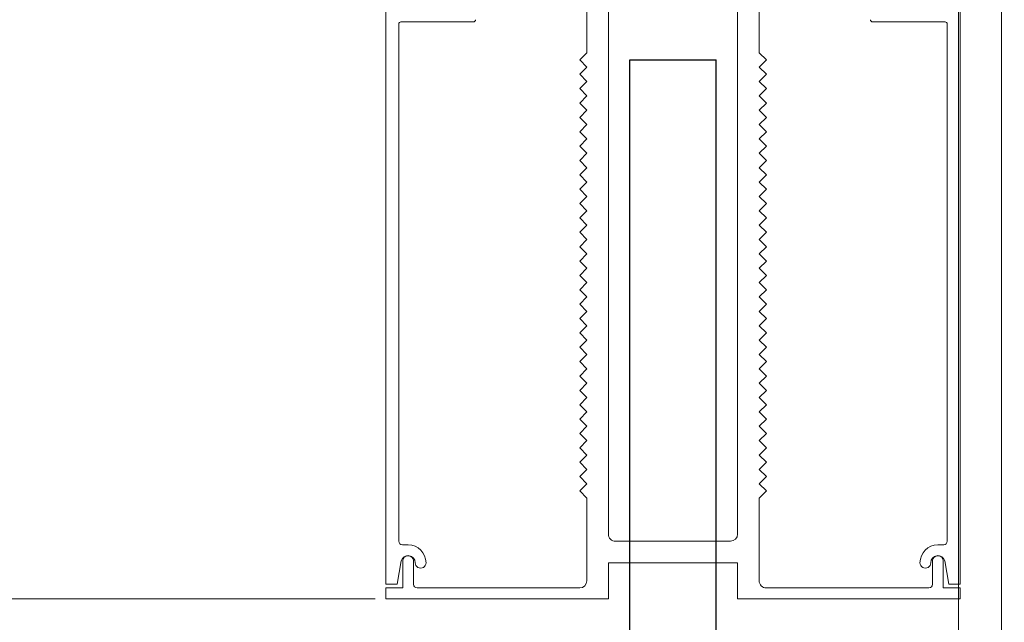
# Model space of a CAD drawing. Header units: inches. Extents: x -647532 to 3008597, y -136987 to 2557681.
# Tile 121 of 153: x 49896 to 50033, y 48689 to 48773. Entities that reach past the tile are written whole.
import ezdxf
from ezdxf import colors
from ezdxf.entities.mleader import LeaderData, LeaderLine
from ezdxf.enums import TextEntityAlignment as Align
from ezdxf.math import Vec2, Vec3

# ---------------------------------------------------------------- set-up
doc = ezdxf.new("R2010")
doc.units = ezdxf.units.IN
doc.header["$MEASUREMENT"] = 0
doc.layers.add('ARCH', color=8, linetype='Continuous')
for name, color, linetype, lineweight in [('FURN', 8, 'Continuous', 5), ('FURN-HATCH', 8, 'Continuous', 5), ('YD-EXTERNAL 1', 8, 'Continuous', 5)]:
    doc.layers.add(name, color=color, linetype=linetype, lineweight=lineweight)
doc.styles.add('ARIAL', font='arial.ttf')
doc.styles.get("Standard").update_dxf_attribs({"font": 'arial.ttf'})

# ---------------------------------------------------------------- blocks, each defined once
blk = doc.blocks.new('BIAL-IT1I-KGD-001-IN-DWG-141 LEVEL 2 - OVERALL FIRE EXIT PLAN$0$A$C258E6B3D')
for p, q in [((223.52, 4866.44), (323.52, 4866.44)), ((323.52, 4866.44), (323.52, 4864.84)), ((324.02, 4864.09), (324.02, 4866.44)), ((324.02, 4866.44), (325.52, 4866.44)), ((325.52, 4866.44), (325.52, 4835.44)), ((317.52, 4864.64), (245.52, 4864.64)), ((323.52, 4864.84), (320.23, 4864.3)), ((245.22, 4864.34), (245.22, 4854.24)), ((318.02, 4863.34), (318.02, 4864.14)), ((320.27, 4864.09), (324.02, 4864.09)), ((323.52, 4862.59), (320.27, 4862.59)), ((324.02, 4839.44), (324.02, 4862.09)), ((239.52, 4838.44), (249.52, 4838.44)), ((249.52, 4838.44), (250.52, 4839.44)), ((250.52, 4839.44), (251.52, 4838.44)), ((251.52, 4838.44), (252.52, 4839.44)), ((252.52, 4839.44), (253.52, 4838.44)), ((253.52, 4838.44), (254.52, 4839.44)), ((254.52, 4839.44), (255.52, 4838.44)), ((255.52, 4838.44), (256.52, 4839.44)), ((256.52, 4839.44), (257.52, 4838.44)), ((257.52, 4838.44), (258.52, 4839.44)), ((258.52, 4839.44), (259.52, 4838.44)), ((259.52, 4838.44), (260.52, 4839.44)), ((260.52, 4839.44), (261.52, 4838.44)), ((261.52, 4838.44), (262.52, 4839.44)), ((262.52, 4839.44), (263.52, 4838.44)), ((263.52, 4838.44), (264.52, 4839.44)), ((264.52, 4839.44), (265.52, 4838.44)), ((265.52, 4838.44), (266.52, 4839.44)), ((266.52, 4839.44), (267.52, 4838.44)), ((267.52, 4838.44), (268.52, 4839.44)), ((268.52, 4839.44), (269.52, 4838.44)), ((269.52, 4838.44), (270.52, 4839.44)), ((270.52, 4839.44), (271.52, 4838.44)), ((271.52, 4838.44), (272.52, 4839.44)), ((272.52, 4839.44), (273.52, 4838.44)), ((273.52, 4838.44), (274.52, 4839.44)), ((274.52, 4839.44), (275.52, 4838.44)), ((275.52, 4838.44), (276.52, 4839.44)), ((276.52, 4839.44), (277.52, 4838.44)), ((277.52, 4838.44), (278.52, 4839.44)), ((278.52, 4839.44), (279.52, 4838.44)), ((279.52, 4838.44), (280.52, 4839.44)), ((280.52, 4839.44), (281.52, 4838.44)), ((281.52, 4838.44), (282.52, 4839.44)), ((282.52, 4839.44), (283.52, 4838.44)), ((283.52, 4838.44), (284.52, 4839.44)), ((284.52, 4839.44), (285.52, 4838.44)), ((285.52, 4838.44), (286.52, 4839.44)), ((286.52, 4839.44), (287.52, 4838.44)), ((287.52, 4838.44), (288.52, 4839.44)), ((288.52, 4839.44), (289.52, 4838.44)), ((289.52, 4838.44), (290.52, 4839.44)), ((290.52, 4839.44), (291.52, 4838.44)), ((291.52, 4838.44), (292.52, 4839.44)), ((292.52, 4839.44), (293.52, 4838.44)), ((293.52, 4838.44), (294.52, 4839.44)), ((294.52, 4839.44), (295.52, 4838.44)), ((295.52, 4838.44), (296.52, 4839.44)), ((296.52, 4839.44), (297.52, 4838.44)), ((297.52, 4838.44), (298.52, 4839.44)), ((298.52, 4839.44), (299.52, 4838.44)), ((299.52, 4838.44), (300.52, 4839.44)), ((300.52, 4839.44), (301.52, 4838.44)), ((301.52, 4838.44), (302.52, 4839.44)), ((302.52, 4839.44), (303.52, 4838.44)), ((303.52, 4838.44), (304.52, 4839.44)), ((304.52, 4839.44), (305.52, 4838.44)), ((305.52, 4838.44), (306.52, 4839.44)), ((306.52, 4839.44), (307.52, 4838.44)), ((307.52, 4838.44), (308.52, 4839.44)), ((308.52, 4839.44), (309.52, 4838.44)), ((309.52, 4838.44), (310.52, 4839.44)), ((310.52, 4839.44), (311.52, 4838.44)), ((311.52, 4838.44), (323.02, 4838.44)), ((238.52, 4835.44), (316.52, 4835.44)), ((317.52, 4834.44), (317.52, 4818.44)), ((325.52, 4835.44), (320.52, 4835.44)), ((320.52, 4835.44), (320.52, 4817.44)), ((316.52, 4817.44), (238.52, 4817.44)), ((320.52, 4817.44), (325.52, 4817.44)), ((325.52, 4817.44), (325.52, 4786.44)), ((249.52, 4814.44), (239.52, 4814.44)), ((250.52, 4813.44), (249.52, 4814.44)), ((251.52, 4814.44), (250.52, 4813.44)), ((252.52, 4813.44), (251.52, 4814.44)), ((253.52, 4814.44), (252.52, 4813.44)), ((254.52, 4813.44), (253.52, 4814.44)), ((255.52, 4814.44), (254.52, 4813.44)), ((256.52, 4813.44), (255.52, 4814.44)), ((257.52, 4814.44), (256.52, 4813.44)), ((258.52, 4813.44), (257.52, 4814.44)), ((259.52, 4814.44), (258.52, 4813.44)), ((260.52, 4813.44), (259.52, 4814.44)), ((261.52, 4814.44), (260.52, 4813.44)), ((262.52, 4813.44), (261.52, 4814.44)), ((263.52, 4814.44), (262.52, 4813.44)), ((264.52, 4813.44), (263.52, 4814.44)), ((265.52, 4814.44), (264.52, 4813.44)), ((266.52, 4813.44), (265.52, 4814.44)), ((267.52, 4814.44), (266.52, 4813.44)), ((268.52, 4813.44), (267.52, 4814.44)), ((269.52, 4814.44), (268.52, 4813.44)), ((270.52, 4813.44), (269.52, 4814.44)), ((271.52, 4814.44), (270.52, 4813.44)), ((272.52, 4813.44), (271.52, 4814.44)), ((273.52, 4814.44), (272.52, 4813.44)), ((274.52, 4813.44), (273.52, 4814.44)), ((275.52, 4814.44), (274.52, 4813.44)), ((276.52, 4813.44), (275.52, 4814.44)), ((277.52, 4814.44), (276.52, 4813.44)), ((278.52, 4813.44), (277.52, 4814.44)), ((279.52, 4814.44), (278.52, 4813.44)), ((280.52, 4813.44), (279.52, 4814.44)), ((281.52, 4814.44), (280.52, 4813.44)), ((282.52, 4813.44), (281.52, 4814.44)), ((283.52, 4814.44), (282.52, 4813.44)), ((284.52, 4813.44), (283.52, 4814.44)), ((285.52, 4814.44), (284.52, 4813.44)), ((286.52, 4813.44), (285.52, 4814.44)), ((287.52, 4814.44), (286.52, 4813.44)), ((288.52, 4813.44), (287.52, 4814.44)), ((289.52, 4814.44), (288.52, 4813.44)), ((290.52, 4813.44), (289.52, 4814.44)), ((291.52, 4814.44), (290.52, 4813.44)), ((292.52, 4813.44), (291.52, 4814.44)), ((293.52, 4814.44), (292.52, 4813.44)), ((294.52, 4813.44), (293.52, 4814.44)), ((295.52, 4814.44), (294.52, 4813.44)), ((296.52, 4813.44), (295.52, 4814.44)), ((297.52, 4814.44), (296.52, 4813.44)), ((298.52, 4813.44), (297.52, 4814.44)), ((299.52, 4814.44), (298.52, 4813.44)), ((300.52, 4813.44), (299.52, 4814.44)), ((301.52, 4814.44), (300.52, 4813.44)), ((302.52, 4813.44), (301.52, 4814.44)), ((303.52, 4814.44), (302.52, 4813.44)), ((304.52, 4813.44), (303.52, 4814.44)), ((305.52, 4814.44), (304.52, 4813.44)), ((306.52, 4813.44), (305.52, 4814.44)), ((307.52, 4814.44), (306.52, 4813.44)), ((308.52, 4813.44), (307.52, 4814.44)), ((309.52, 4814.44), (308.52, 4813.44)), ((310.52, 4813.44), (309.52, 4814.44)), ((311.52, 4814.44), (310.52, 4813.44)), ((323.02, 4814.44), (311.52, 4814.44)), ((324.02, 4790.79), (324.02, 4813.44)), ((245.22, 4788.54), (245.22, 4798.64)), ((320.27, 4790.29), (323.52, 4790.29)), ((318.02, 4789.54), (318.02, 4788.74)), ((317.52, 4788.24), (245.52, 4788.24)), ((323.52, 4788.04), (320.23, 4788.59)), ((324.02, 4788.79), (320.27, 4788.79)), ((323.52, 4786.44), (323.52, 4788.04)), ((324.02, 4786.44), (324.02, 4788.79)), ((223.52, 4786.44), (323.52, 4786.44)), ((325.52, 4786.44), (324.02, 4786.44)), ((325.52, 4784.94), (325.52, 2476.44))]:
    blk.add_line(p, q)
at = {"lineweight": -3, "ltscale": 1000}
for p, q in [((250.52, 4820.44), (250.52, 4832.44)), ((365.52, 4832.44), (250.52, 4832.44)), ((365.52, 4820.44), (250.52, 4820.44))]:
    blk.add_line(p, q, dxfattribs=at)
for centre, radius, start, end in [((245.52, 4864.34), 0.3, 90, 180), ((317.52, 4864.14), 0.5, 0, 90), ((320.52, 4863.34), 2.5, 180, 270), ((320.52, 4863.34), 1, 106.8404, 270), ((320.27, 4863.34), 0.75, 90, 270), ((320.52, 4861.59), 0.75, 270, 90), ((323.52, 4862.09), 0.5, 0, 90), ((244.92, 4854.24), 0.3, 270, 360), ((323.02, 4839.44), 1, 270, 0), ((316.52, 4834.44), 1, 0, 90), ((316.52, 4818.44), 1, 270, 0), ((323.02, 4813.44), 1, 360, 90), ((244.92, 4798.64), 0.3, 0, 90), ((320.52, 4789.54), 2.5, 90, 180), ((320.52, 4791.29), 0.75, 270, 90), ((320.52, 4789.54), 1, 90, 253.1596), ((320.27, 4789.54), 0.75, 90, 270), ((323.52, 4790.79), 0.5, 270, 360), ((245.52, 4788.54), 0.3, 180, 270), ((317.52, 4788.74), 0.5, 270, 360)]:
    blk.add_arc(centre, radius, start, end)
blk = doc.blocks.new('BIAL-IT1I-KGD-001-IN-DWG-141 LEVEL 2 - OVERALL FIRE EXIT PLAN$0$TYPE 2')
blk.add_lwpolyline([(4082, 52.8), (118, 52.8), (118, 58.8), (4082, 58.8)])
blk = doc.blocks.new('_TagSlot')
at = {"color": 0, "linetype": 'ByBlock', "lineweight": -2, "transparency": 16777216}
for p, q in [((-4, 4), (4, 4)), ((-4, -4), (4, -4))]:
    blk.add_line(p, q, dxfattribs=at)
for centre, start, end in [((-4, 0), 90, 270), ((4, 0), 270, 90)]:
    blk.add_arc(centre, 4, start, end, dxfattribs=at)
at = {"layer": 'FURN', "color": 0, "transparency": 16777216, "style": 'ARIAL'}
blk.add_attdef('M-01', text='', height=2.5, dxfattribs=at).set_placement((0, -1.5), align=Align.CENTER)
blk = doc.blocks.new('_DotSmall')
at = {"color": 0, "linetype": 'ByBlock', "const_width": 0.5}
blk.add_lwpolyline([(-0.0625, 0, 1), (0.0625, 0, 1)], format="xyb", close=True, dxfattribs=at)
blk = doc.blocks.new('ARCH')
at = {"layer": 'YD-EXTERNAL 1', "rotation": 269.9999999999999}
for name, p in [('BIAL-IT1I-KGD-001-IN-DWG-141 LEVEL 2 - OVERALL FIRE EXIT PLAN$0$TYPE 2', (49974.044, 52662.363)), ('BIAL-IT1I-KGD-001-IN-DWG-141 LEVEL 2 - OVERALL FIRE EXIT PLAN$0$A$C258E6B3D', (45160.642, 49017.883))]:
    blk.add_blockref(name, p, dxfattribs=at)
at = {"layer": 'FURN-HATCH', "linetype": 'Continuous'}
ml = blk.add_multileader_block('Standard', dxfattribs=at)
ml.set_content('_TagSlot', color=256, scale=-11.71875)
ml.set_attribute('M-01', 'VNR1', width=0)
ml.set_leader_properties(color=256, linetype='ByLayer', lineweight=-1)
ml.set_arrow_properties(name='DOTSMALL')
ml.build(insert=Vec2(0, 0))
ml.multileader.update_dxf_attribs({"dogleg_length": 115.809, "arrow_head_size": 28.235})
ctx = ml.context
ctx.base_point, ctx.char_height, ctx.arrow_head_size, ctx.landing_gap_size, ctx.plane_origin = Vec3(101476.346, 52296.962), 200, 28.235, 4, Vec3(100757.024, 52076.672)
notes = []
notes.append((ctx, [(0, (0, 0, 0), (0, 0), (1, 0), 1, [])]))
ctx.block.insert, ctx.block.rotation, ctx.block.scale = Vec3(101570.096, 52296.962), 3.1415927, Vec3(-11.71875, 11.71875, 11.71875)
ml = blk.add_multileader_block('Standard', dxfattribs=at)
ml.set_content('_TagSlot', color=256, scale=-11.71875)
ml.set_attribute('M-01', 'VNR1', width=0)
ml.set_leader_properties(color=256, linetype='ByLayer', lineweight=-1)
ml.set_arrow_properties(name='DOTSMALL')
ml.build(insert=Vec2(0, 0))
ml.multileader.update_dxf_attribs({"dogleg_length": 115.809, "arrow_head_size": 28.235})
ctx = ml.context
ctx.base_point, ctx.char_height, ctx.arrow_head_size, ctx.landing_gap_size, ctx.plane_origin = Vec3(97954.669, 52254.917), 200, 28.235, 4, Vec3(97235.347, 52034.627)
notes.append((ctx, [(0, (0, 0, 0), (0, 0), (1, 0), 1, [])]))
ctx.block.insert, ctx.block.rotation, ctx.block.scale = Vec3(98048.419, 52254.917), 3.1415927, Vec3(-11.71875, 11.71875, 11.71875)
ml = blk.add_multileader_block('Standard', dxfattribs=at)
ml.set_content('_TagSlot', color=256, scale=-11.71875)
ml.set_attribute('M-01', 'VNR1', width=0)
ml.set_leader_properties(color=256, linetype='ByLayer', lineweight=-1)
ml.set_arrow_properties(name='DOTSMALL')
ml.build(insert=Vec2(0, 0))
ml.multileader.update_dxf_attribs({"dogleg_length": 115.809, "arrow_head_size": 28.235})
ctx = ml.context
ctx.base_point, ctx.char_height, ctx.arrow_head_size, ctx.landing_gap_size, ctx.plane_origin = Vec3(99751.234, 51693.272), 200, 28.235, 4, Vec3(99031.911, 51472.982)
notes.append((ctx, [(0, (0, 0, 0), (0, 0), (1, 0), 1, [])]))
ctx.block.insert, ctx.block.rotation, ctx.block.scale = Vec3(99844.984, 51693.272), 3.1415927, Vec3(-11.71875, 11.71875, 11.71875)
for ctx, leaders in notes:
    for number, flags, end, landing, length, lines in leaders:
        leader = LeaderData()
        leader.index, (leader.has_last_leader_line, leader.has_dogleg_vector, leader.attachment_direction) = number, flags
        leader.last_leader_point, leader.dogleg_vector, leader.dogleg_length = Vec3(end), Vec3(landing), length
        for number, points, colour, breaks in lines:
            line = LeaderLine()
            line.index, line.vertices, line.color, line.breaks = number, Vec3.list(points), colors.encode_raw_color(colour), breaks
            leader.lines.append(line)
        ctx.leaders.append(leader)

msp = doc.modelspace()

# ---------------------------------------------------------------- block references
at = {"layer": 'ARCH'}
msp.add_blockref('ARCH', (0, 0), dxfattribs=at)

doc.saveas('drawing.dxf')
